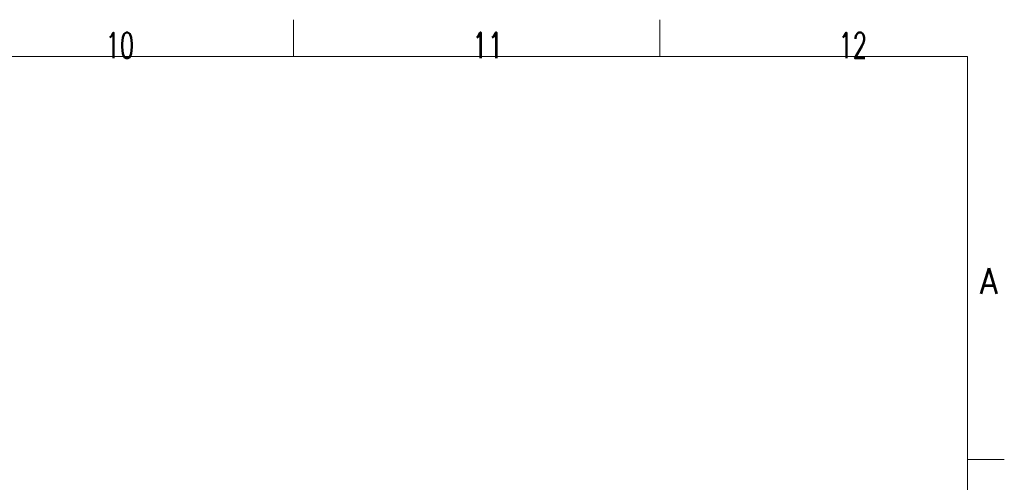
# Model space of a CAD drawing. Header units: inches. Extents: x 0 to 20790, y -12 to 14700.
# Tile 191 of 191: x 16087 to 20790, y 12492 to 14700. Entities that reach past the tile are written whole.
import ezdxf

# ---------------------------------------------------------------- set-up
doc = ezdxf.new("R2010")
doc.units = ezdxf.units.IN
doc.layers.add('210', color=7, linetype='Continuous', true_color=0xffffff)
doc.styles.add('latin_extended', font='simplex.shx')

msp = doc.modelspace()

# ---------------------------------------------------------------- linework, layer by layer
at = {"layer": '210', "color": 7, "linetype": 'Continuous', "lineweight": 18}
for p, q in [((17395, 14525), (17395, 14700)), ((19145, 14525), (19145, 14700)), ((175, 14525), (20615, 14525)), ((20615, 175), (20615, 14525)), ((20790, 12600), (20615, 12600))]:
    msp.add_line(p, q, dxfattribs=at)

# ---------------------------------------------------------------- texts
at = {"layer": '210', "color": 211, "linetype": 'Continuous', "lineweight": 18, "char_height": 122.5, "attachment_point": 7, "line_spacing_factor": 0.963855, "style": 'latin_extended'}
for s, insert in [('\\W0.6453;10', (16498.412, 14515.64)), ('\\W0.7031;11', (18248.412, 14515.64)), ('\\W0.6453;12', (19998.412, 14515.64)), ('\\W0.8818;A', (20673.721, 13390.689))]:
    msp.add_mtext(s, dxfattribs=dict(at, insert=insert))

doc.saveas('drawing.dxf')
